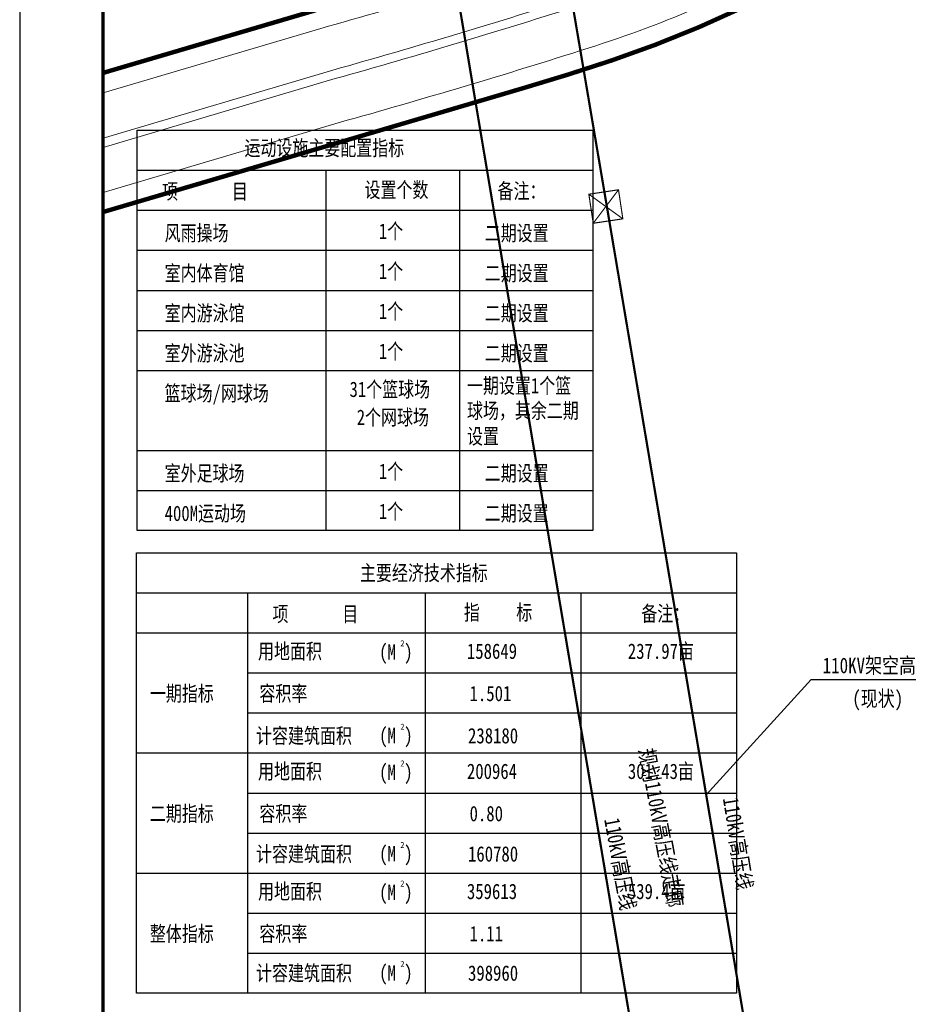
# Model space of a CAD drawing. Extents: x 38389316 to 38391210, y 2479116 to 2480544.
# Tile 6 of 68: x 38389316 to 38389716, y 2479644 to 2480087. Entities that reach past the tile are written whole.
import ezdxf
from ezdxf.enums import TextEntityAlignment as Align

# ---------------------------------------------------------------- set-up
doc = ezdxf.new("R2010")
doc.units = 0
doc.header["$LTSCALE"] = 2
for name, color, linetype in [('110kv高压线', 181, 'CONTINUOUS'), ('DIM_SYMB', 3, 'CONTINUOUS'), ('DL_道路红线', 7, 'CONTINUOUS'), ('PUB_TITLE', 4, 'CONTINUOUS'), ('修改', 6, 'CONTINUOUS'), ('图例', 3, 'CONTINUOUS'), ('远期红线', 30, 'CONTINUOUS')]:
    doc.layers.add(name, color=color, linetype=linetype)
doc.layers.add('路边线', color=5, linetype='CONTINUOUS', lineweight=9)
doc.styles.add('-宋体', font='txt', dxfattribs={"width": 0.8})
doc.styles.add('44', font='txt', dxfattribs={"height": 2.25})
doc.styles.add('宋体', font='txt', dxfattribs={"width": 0.8, "height": 8})

# ---------------------------------------------------------------- blocks, each defined once
blk = doc.blocks.new('A$C02CC370E')
at = {"layer": '图例'}
for p, q in [((0, 162), (205, 162)), ((85, 162), (85, 0)), ((145, 162), (145, 0)), ((0, 144), (205, 144)), ((0, 126), (205, 126)), ((0, 108), (205, 108)), ((0, 90), (205, 90)), ((0, 72), (205, 72)), ((0, 36), (205, 36)), ((0, 18), (205, 18))]:
    blk.add_line(p, q, dxfattribs=at)
blk.add_lwpolyline([(0, 180), (205, 180), (205, 0), (0, 0)], close=True, dxfattribs=at)
at = {"layer": '图例', "style": '-宋体', "width": 0.8}
for s, height, p in [('运动设施主要配置指标', 6.908, (48.33, 168.59)), ('项', 6.91, (11.25, 149.04)), ('目', 6.91, (42.68, 149.03)), ('设置个数', 6.908, (102.35, 149.75)), ('备注：', 6.908, (162.19, 149.26)), ('风雨操场', 6.908, (12.41, 130.3)), ('1个', 6.908, (108.78, 131.16)), ('二期设置', 6.908, (156.43, 130.3)), ('室内体育馆', 6.908, (12.41, 112.3)), ('1个', 6.908, (108.78, 113.16)), ('二期设置', 6.908, (156.43, 112.3)), ('室内游泳馆', 6.908, (12.41, 94.3)), ('1个', 6.908, (108.78, 95.16)), ('二期设置', 6.908, (156.43, 94.3)), ('室外游泳池', 6.908, (12.41, 76.3)), ('1个', 6.908, (108.78, 77.16)), ('二期设置', 6.908, (156.43, 76.3)), ('31个篮球场', 6.908, (95.59, 60.06)), ('一期设置1个篮', 6.908, (148.45, 61.71)), ('篮球场/网球场', 6.908, (12.41, 58.3)), ('球场，其余二期', 6.908, (148.45, 50.44)), ('2个网球场', 6.908, (98.84, 47.49)), ('设置', 6.908, (148.45, 38.94)), ('1个', 6.908, (108.78, 23.16)), ('室外足球场', 6.908, (12.41, 22.3)), ('二期设置', 6.908, (156.43, 22.3)), ('400M运动场', 6.908, (12.41, 4.3)), ('1个', 6.908, (108.78, 5.16)), ('二期设置', 6.908, (156.43, 4.3))]:
    blk.add_text(s, height=height, rotation=359.9954, dxfattribs=at).set_placement(p)
blk = doc.blocks.new('kahhbb')
at = {"layer": '图例'}
for p, q in [((38389368.47, 2479435.34), (38389638.47, 2479435.34)), ((38389498.47, 2479435.34), (38389498.47, 2479255.34)), ((38389568.47, 2479435.34), (38389568.47, 2479255.34)), ((38389368.47, 2479417.34), (38389638.47, 2479417.34)), ((38389418.47, 2479399.34), (38389638.47, 2479399.34)), ((38389418.47, 2479381.34), (38389638.47, 2479381.34)), ((38389368.47, 2479363.34), (38389638.47, 2479363.34)), ((38389418.47, 2479345.34), (38389638.47, 2479345.34)), ((38389418.47, 2479327.34), (38389638.47, 2479327.34)), ((38389368.47, 2479309.34), (38389638.47, 2479309.34)), ((38389418.47, 2479291.34), (38389638.47, 2479291.34)), ((38389418.47, 2479273.34), (38389638.47, 2479273.34))]:
    blk.add_line(p, q, dxfattribs=at)
blk.add_lwpolyline([(38389368.47, 2479453.34), (38389638.47, 2479453.34), (38389638.47, 2479255.34), (38389368.47, 2479255.34)], close=True, dxfattribs=at)
at = {"layer": '图例', "flags": 128}
blk.add_lwpolyline([(38389418.47, 2479435.34), (38389418.47, 2479255.34)], dxfattribs=at)
at = {"layer": '图例', "style": '-宋体', "width": 0.8}
for s, height, p in [('主要经济技术指标', 6.908, (38389469.09, 2479440.86)), ('项', 6.91, (38389429.72, 2479422.38)), ('目', 6.91, (38389461.16, 2479422.37)), ('指', 6.91, (38389515.82, 2479423.09)), ('标', 6.91, (38389539.4, 2479423.09)), ('备注：', 6.908, (38389595.66, 2479422.6)), ('用地面积', 6.908, (38389423.21, 2479405.65)), ('(M )', 6.908, (38389477.72, 2479405.25)), ('158649', 6.908, (38389517.2, 2479405.65)), ('237.97亩', 6.908, (38389589.61, 2479405.65)), ('一期指标', 6.908, (38389374.56, 2479386.64)), ('容积率', 6.908, (38389423.84, 2479386.64)), ('1.501', 6.908, (38389518.39, 2479386.64)), ('计容建筑面积', 6.908, (38389422.32, 2479367.64)), ('(M )', 6.908, (38389477.72, 2479367.75)), ('238180', 6.908, (38389517.69, 2479367.64)), ('用地面积', 6.908, (38389423.21, 2479351.65)), ('(M )', 6.908, (38389477.72, 2479351.25)), ('200964', 6.908, (38389517.2, 2479351.65)), ('301.43亩', 6.908, (38389589.61, 2479351.65)), ('二期指标', 6.908, (38389374.56, 2479332.64)), ('容积率', 6.908, (38389423.84, 2479332.64)), ('0.80', 6.908, (38389518.39, 2479332.64)), ('计容建筑面积', 6.908, (38389422.32, 2479314.5)), ('(M )', 6.908, (38389477.72, 2479314.61)), ('160780', 6.908, (38389517.69, 2479314.5)), ('用地面积', 6.908, (38389423.21, 2479297.65)), ('(M )', 6.908, (38389477.72, 2479297.25)), ('359613', 6.908, (38389517.2, 2479297.65)), ('539.4亩', 6.908, (38389589.61, 2479297.65)), ('整体指标', 6.908, (38389374.56, 2479278.64)), ('容积率', 6.908, (38389423.84, 2479278.64)), ('1.11', 6.908, (38389518.39, 2479278.64)), ('计容建筑面积', 6.908, (38389422.32, 2479260.93)), ('(M )', 6.908, (38389477.72, 2479261.03)), ('398960', 6.908, (38389517.69, 2479260.93))]:
    blk.add_text(s, height=height, rotation=359.9954, dxfattribs=at).set_placement(p)
at = {"layer": '图例', "style": '44'}
for p in [(38389487.24, 2479411.27), (38389487.24, 2479373.76), (38389487.24, 2479357.27), (38389487.24, 2479320.62), (38389487.24, 2479303.27), (38389487.24, 2479267.05)]:
    blk.add_text('2', height=2.76, rotation=359.9954, dxfattribs=at).set_placement(p)
blk = doc.blocks.new('uiiatguaukjb')
at = {"layer": '路边线', "color": 33, "flags": 128}
for points in [[(38389353.47, 2480053.82), (38389451.49, 2480082.82, 0.009076), (38389562.13, 2480116, 0.055015), (38389653.11, 2480156.57), (38389805.66, 2480249.81, 0.447338), (38389818.53, 2480320.21), (38389705.83, 2480465.31)], [(38389353.47, 2480008.98), (38389463.39, 2480041.5, 0.009052), (38389575.23, 2480075.05, 0.055228), (38389675.19, 2480119.67), (38389831.27, 2480215.07, -0.376857), (38389893.69, 2480204.22), (38389994.47, 2480079.05)]]:
    blk.add_lwpolyline(points, format="xyb", dxfattribs=at)
at = {"layer": '路边线', "color": 0, "flags": 128}
for points in [[(38389353.47, 2480033.49), (38389456.89, 2480064.08, 0.009065), (38389568.07, 2480097.43, 0.055115), (38389663.12, 2480139.84), (38389848.89, 2480253.38)], [(38389353.47, 2480029.32), (38389457.99, 2480060.24, 0.009063), (38389569.29, 2480093.62, 0.055135), (38389665.17, 2480136.41), (38389850.98, 2480249.98)]]:
    blk.add_lwpolyline(points, format="xyb", dxfattribs=at)
blk = doc.blocks.new('A$C36B43F05')
at = {"layer": 'PUB_TITLE'}
blk.add_lwpolyline([(0, 0), (126150, 0), (126150, 178350), (0, 178350)], close=True, dxfattribs=at)
at = {"layer": 'PUB_TITLE', "const_width": 150}
blk.add_lwpolyline([(1500, 1500), (124650, 1500), (124650, 174600), (1500, 174600)], close=True, dxfattribs=at)
blk = doc.blocks.new('A$C25026723')
at = {"layer": '修改'}
blk.add_blockref('A$C36B43F05', (0, 0), dxfattribs=at)

msp = doc.modelspace()

# ---------------------------------------------------------------- linework, layer by layer
at = {"layer": '110kv高压线'}
for points, const_width in [([(38389451.612, 2480465.311), (38389521.485, 2480047.298), (38389574.254, 2479734.147), (38389644.799, 2479315.576)], 1), ([(38389696.225, 2479315.585), (38389608.784, 2479833.397), (38389580.165, 2480002.753), (38389501.535, 2480465.311)], 1), ([(38389572.059, 2480008.262), (38389587.356, 2479997.2)], 0.5), ([(38389585.4, 2480010.259), (38389574.014, 2479995.203)], 0.5)]:
    msp.add_lwpolyline(points, dxfattribs=dict(at, const_width=const_width))
at = {"layer": '110kv高压线', "const_width": 0.5}
msp.add_lwpolyline([(38389587.356, 2479997.2), (38389574.014, 2479995.203), (38389572.059, 2480008.262), (38389585.4, 2480010.259)], close=True, dxfattribs=at)
at = {"layer": 'DIM_SYMB', "color": 0, "flags": 128}
msp.add_lwpolyline([(38389624.866, 2479738.165), (38389672.074, 2479790.006), (38389736.554, 2479790.006)], dxfattribs=at)
at = {"layer": 'DL_道路红线', "color": 192, "ltscale": 10, "const_width": 2, "flags": 128}
for points in [[(38389353.475, 2480000.257), (38389370.168, 2480005.175), (38389389.353, 2480010.826), (38389408.537, 2480016.478), (38389427.722, 2480022.13), (38389446.907, 2480027.781), (38389466.092, 2480033.433), (38389485.277, 2480039.085), (38389504.462, 2480044.736), (38389523.647, 2480050.388), (38389542.939, 2480056.079), (38389562.455, 2480061.983), (38389582.203, 2480068.37), (38389602.027, 2480075.475), (38389621.676, 2480083.401), (38389641.003, 2480092.112)], [(38389353.475, 2480062.806), (38389372.398, 2480068.381), (38389391.582, 2480074.032), (38389410.767, 2480079.684), (38389429.952, 2480085.336), (38389449.137, 2480090.988)]]:
    msp.add_lwpolyline(points, dxfattribs=at)

# ---------------------------------------------------------------- block references
at = {"layer": '图例'}
for name, p in [('A$C02CC370E', (38389368.786, 2479857.043)), ('kahhbb', (0, 393.703))]:
    msp.add_blockref(name, p, dxfattribs=at)
at = {"layer": '路边线', "color": 0}
msp.add_blockref('uiiatguaukjb', (0, 0), dxfattribs=at)
at = {"layer": '远期红线', "linetype": 'ByBlock', "xscale": 0.01000002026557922, "yscale": 0.01000002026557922, "zscale": 0.01, "rotation": 90}
msp.add_blockref('A$C25026723', (38391099.475, 2479218.811), dxfattribs=at)

# ---------------------------------------------------------------- texts
at = {"layer": 'DIM_SYMB', "color": 0, "style": '宋体', "width": 0.8}
for s, p in [('110KV架空高压线', (38389705.9, 2479792.914)), ('(现状)', (38389702.027, 2479778.005))]:
    msp.add_text(s, height=7, dxfattribs=at).set_placement(p, align=Align.CENTER)
at = {"layer": 'DIM_SYMB', "color": 0, "char_height": 7, "width": 252.20934, "attachment_point": 4, "style": '宋体'}
for s, insert, rotation in [('规划110kV高压线走廊', (38389597.504, 2479759.018), 280.59256), ('110kV高压线', (38389635.412, 2479737.062), 279.12731), ('110kV高压线', (38389581.993, 2479727.711), 280.42862)]:
    msp.add_mtext(s, dxfattribs=dict(at, insert=insert, rotation=rotation))

doc.saveas('drawing.dxf')
